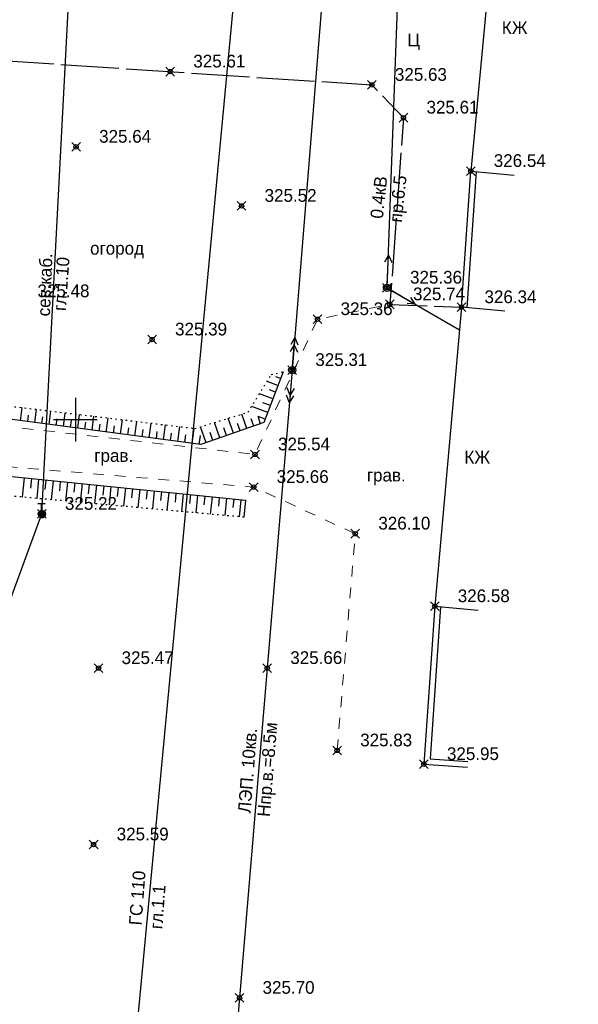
# Model space of a CAD drawing. Header units: metres. Extents: x 703615 to 712205, y 4306166 to 4311183.
# Tile 198 of 256: x 708225 to 708263, y 4309191 to 4309259. Entities that reach past the tile are written whole.
import ezdxf

# ---------------------------------------------------------------- set-up
doc = ezdxf.new("R2010")
doc.units = ezdxf.units.M
doc.header["$LTSCALE"] = 0.5
doc.header["$PDMODE"] = 35
doc.header["$PDSIZE"] = 0.3
for name, pattern in [('Auto_Street_NotBorder_Line_m1', [3, 1.5, -1.5]), ('ДОРОГИ_СТРОЯЩ', [9, 8, -1]), ('Контура низ откосов  Штриховая 0.1-0.5 - - - - - - -', [0.6, 0.1, -0.5])]:
    doc.linetypes.add(name, pattern=pattern)
for name, color, linetype in [('(001) Сетка', 92, 'Continuous'), ('(004) Точки рельефа', 7, 'Continuous'), ('(007) Здания', 7, 'Continuous'), ('(013) Газ', 30, 'ИК_Газопровод -------г--------'), ('(016) Кабель', 1, 'Continuous'), ('(019) Связь', 3, 'ИК_КАБ_СВЯЗИ'), ('(022) Возд. Линии', 7, 'Continuous'), ('(025) Дорога', 7, 'Continuous'), ('(035) Откосы', 7, 'Continuous'), ('(037) Контуры', 7, 'Continuous'), ('(040) Ограда', 7, 'Continuous')]:
    doc.layers.add(name, color=color, linetype=linetype)
doc.layers.add('AUTO#_ROADS_EXIST_L', color=7, linetype='Continuous', lineweight=15, true_color=0x000000)
doc.styles.add('BM-431', font='txt')
doc.styles.add('D-431', font='txt')
doc.styles.add('P-131', font='txt')
doc.styles.get("Standard").update_dxf_attribs({"font": 'times.ttf'})
doc.linetypes.add('GAZ_VOZDUSH', pattern='A,1,-2,["~",Standard,S=3,R=0,X=-1.5,Y=-1.5],-1,10', length=14)
doc.linetypes.add('ИК_Газопровод -------г--------', pattern='A,9,-0.6,["Г",Standard,S=1.2,R=0,X=0,Y=-0.6],-1.2', length=10.8)
doc.linetypes.add('ИК_КАБ_СВЯЗИ', pattern='A,4,["o",Standard,S=0.5,R=0,X=0,Y=-0.125],4,-2', length=10)
doc.linetypes.add('ИК_Э_КАБ_ВН', pattern='A,8,-2,["<<",Standard,S=1,R=0,X=0,Y=-0.5],8,[">>",Standard,S=1,R=0,X=-1,Y=-0.5],-2', length=20)
doc.linetypes.add('ОГРАДА_ГЛИН', pattern='A,4,["|",Standard,S=0.8,R=0,X=0,Y=-0.8],0.5,["|",Standard,S=0.8,R=0,X=0,Y=-0.8],3.5', length=8)

# ---------------------------------------------------------------- blocks, each defined once
blk = doc.blocks.new('strela1')
at = {"layer": '(022) Возд. Линии'}
for p, q in [((-2, 0), (-1.5, 0.25)), ((0, 0), (-2, 0)), ((-2, 0), (-1.5, -0.25)), ((-1.5, 0), (-1, 0.25)), ((-1.5, 0), (-1, -0.25))]:
    blk.add_line(p, q, dxfattribs=at)
blk = doc.blocks.new('strela2')
at = {"layer": '(022) Возд. Линии'}
for p, q in [((0, 0), (2, 0)), ((1.5, 0), (1, 0.25)), ((1.5, 0), (1, -0.25)), ((2, 0), (1.5, 0.25)), ((2, 0), (1.5, -0.25))]:
    blk.add_line(p, q, dxfattribs=at)
blk = doc.blocks.new('STOLB')
at = {"layer": '(022) Возд. Линии'}
blk.add_circle((0, 0), 0.25, dxfattribs=at)
blk = doc.blocks.new('*X15')
at = {"color": 0}
for p, q in [((9.74, 5.42), (10.26, 5.42)), ((9.75, 5.43), (10.24, 5.43)), ((9.77, 5.44), (10.22, 5.44)), ((9.79, 5.45), (10.2, 5.45)), ((9.82, 5.46), (10.18, 5.46)), ((9.85, 5.47), (10.15, 5.47)), ((9.88, 5.48), (10.11, 5.48)), ((9.94, 5.49), (10.05, 5.49)), ((9.5, 5.08), (10.49, 5.08)), ((9.5, 5.07), (10.49, 5.07)), ((9.5, 5.06), (10.49, 5.06)), ((9.5, 5.05), (10.49, 5.05)), ((9.5, 5.04), (10.49, 5.04)), ((9.5, 5.03), (10.49, 5.03)), ((9.5, 5.02), (10.5, 5.02)), ((9.5, 5.01), (10.5, 5.01)), ((9.5, 5), (10.5, 5)), ((9.5, 4.99), (10.5, 4.99)), ((9.5, 4.98), (10.5, 4.98)), ((9.5, 4.97), (10.5, 4.97)), ((9.5, 4.96), (10.49, 4.96)), ((9.5, 4.95), (10.49, 4.95)), ((9.5, 4.94), (10.49, 4.94)), ((9.5, 4.93), (10.49, 4.93)), ((9.5, 4.92), (10.49, 4.92)), ((9.5, 4.91), (10.49, 4.91)), ((9.5, 4.9), (10.49, 4.9)), ((9.51, 5.12), (10.48, 5.12)), ((9.51, 5.11), (10.48, 5.11)), ((9.51, 5.1), (10.48, 5.1)), ((9.51, 5.09), (10.49, 5.09)), ((9.51, 4.89), (10.49, 4.89)), ((9.51, 4.88), (10.48, 4.88)), ((9.51, 4.87), (10.48, 4.87)), ((9.51, 4.86), (10.48, 4.86)), ((9.52, 5.16), (10.47, 5.16)), ((9.52, 5.15), (10.47, 5.15)), ((9.52, 5.14), (10.47, 5.14)), ((9.52, 5.13), (10.48, 5.13)), ((9.52, 4.85), (10.48, 4.85)), ((9.52, 4.84), (10.47, 4.84)), ((9.52, 4.83), (10.47, 4.83)), ((9.53, 5.18), (10.46, 5.18)), ((9.53, 5.17), (10.46, 5.17)), ((9.53, 4.82), (10.47, 4.82)), ((9.53, 4.81), (10.46, 4.81)), ((9.53, 4.8), (10.46, 4.8)), ((9.54, 5.2), (10.45, 5.2)), ((9.54, 5.19), (10.46, 5.19)), ((9.54, 4.79), (10.45, 4.79)), ((9.54, 4.78), (10.45, 4.78)), ((9.55, 5.22), (10.44, 5.22)), ((9.55, 5.21), (10.45, 5.21)), ((9.55, 4.77), (10.44, 4.77)), ((9.55, 4.76), (10.44, 4.76)), ((9.56, 5.24), (10.43, 5.24)), ((9.56, 5.23), (10.44, 5.23)), ((9.56, 4.75), (10.43, 4.75)), ((9.56, 4.74), (10.43, 4.74)), ((9.57, 5.26), (10.42, 5.26)), ((9.57, 5.25), (10.43, 5.25)), ((9.57, 4.73), (10.42, 4.73)), ((9.58, 5.27), (10.41, 5.27)), ((9.58, 4.72), (10.41, 4.72)), ((9.58, 4.71), (10.41, 4.71)), ((9.59, 5.29), (10.4, 5.29)), ((9.59, 5.28), (10.41, 5.28)), ((9.59, 4.7), (10.4, 4.7)), ((9.6, 5.3), (10.39, 5.3)), ((9.6, 4.69), (10.39, 4.69)), ((9.61, 5.31), (10.38, 5.31)), ((9.61, 4.68), (10.39, 4.68)), ((9.61, 4.67), (10.38, 4.67)), ((9.62, 5.32), (10.37, 5.32)), ((9.62, 4.66), (10.37, 4.66)), ((9.63, 5.33), (10.37, 5.33)), ((9.63, 4.65), (10.36, 4.65)), ((9.64, 5.34), (10.36, 5.34)), ((9.64, 4.64), (10.35, 4.64)), ((9.65, 5.35), (10.35, 5.35)), ((9.65, 4.63), (10.34, 4.63)), ((9.66, 5.36), (10.34, 5.36)), ((9.66, 4.62), (10.33, 4.62)), ((9.67, 5.37), (10.32, 5.37)), ((9.67, 4.61), (10.32, 4.61)), ((9.68, 5.38), (10.31, 5.38)), ((9.69, 5.39), (10.3, 5.39)), ((9.69, 4.6), (10.31, 4.6)), ((9.7, 4.59), (10.29, 4.59)), ((9.71, 5.4), (10.29, 5.4)), ((9.71, 4.58), (10.28, 4.58)), ((9.72, 5.41), (10.27, 5.41)), ((9.73, 4.57), (10.26, 4.57)), ((9.75, 4.56), (10.25, 4.56)), ((9.76, 4.55), (10.23, 4.55)), ((9.78, 4.54), (10.21, 4.54)), ((9.81, 4.53), (10.18, 4.53)), ((9.83, 4.52), (10.16, 4.52)), ((9.87, 4.51), (10.12, 4.51)), ((9.91, 4.5), (10.08, 4.5))]:
    blk.add_line(p, q, dxfattribs=at)
blk = doc.blocks.new('I01070')
at = {"color": 0}
blk.add_circle((0.05, 0.03), 0.5, dxfattribs=at)
blk.add_blockref('*X15', (-9.95, -4.96), dxfattribs=at)
blk = doc.blocks.new('I0195')
at = {"layer": '(016) Кабель', "color": 0, "linetype": 'ИК_Э_КАБ_ВН'}
for p, q in [((-0.275, 0.74), (0.225, 0.74)), ((-0.025, 0.24), (-0.025, 0.74))]:
    blk.add_line(p, q, dxfattribs=at)
at = {"layer": '(016) Кабель', "color": 0, "linetype": 'ИК_Э_КАБ_ВН', "xscale": 0.5, "yscale": 0.5, "zscale": 0.5}
blk.add_blockref('I01070', (-0.025, -0.01), dxfattribs=at)
blk = doc.blocks.new('S1')
at = {"layer": '(022) Возд. Линии'}
for p, q in [((-2, 0), (-1.5, 0.25)), ((-2, 0), (-1.5, -0.25)), ((0, 0), (-2, 0))]:
    blk.add_line(p, q, dxfattribs=at)
blk = doc.blocks.new('S2')
at = {"layer": '(022) Возд. Линии'}
for p, q in [((0, 0), (2, 0)), ((2, 0), (1.5, 0.25)), ((2, 0), (1.5, -0.25))]:
    blk.add_line(p, q, dxfattribs=at)
blk = doc.blocks.new('SS')
at = {"layer": '(022) Возд. Линии'}
blk.add_circle((0, 0), 0.25, dxfattribs=at)
blk = doc.blocks.new('Setka')
at = {"layer": '(001) Сетка'}
for p, q in [((0, 1.5), (0, -1.5)), ((-1.5, 0), (1.5, 0))]:
    blk.add_line(p, q, dxfattribs=at)

msp = doc.modelspace()

# ---------------------------------------------------------------- linework, layer by layer
at = {"layer": '(007) Здания', "flags": 128}
for points, elevation in [([(708260.604, 4309268.702), (708257.617, 4309268.985), (708255.678, 4309248.487), (708258.665, 4309248.204)], 326.344), ([(708258.027, 4309238.852), (708255.039, 4309239.119), (708253.201, 4309218.556), (708256.189, 4309218.289)], 326.576)]:
    msp.add_lwpolyline(points, dxfattribs=dict(at, elevation=elevation))
at = {"layer": '(013) Газ', "linetype": 'GAZ_VOZDUSH', "elevation": 325.111, "flags": 128}
msp.add_lwpolyline([(708230.073, 4309915.549), (708237.064, 4309914.631), (708237.796, 4309906.21), (708237.948, 4309892.645), (708271.633, 4309889.795), (708271.633, 4309889.795), (708293.165, 4309888.333), (708284.482, 4309721.935), (708278.28, 4309632.416), (708278.086, 4309626.002), (708267.101, 4309554.457), (708203.286, 4308878.051), (708188.652, 4308618.677), (708188.652, 4308585.677)], dxfattribs=at)
at = {"layer": '(019) Связь', "elevation": 325.726, "flags": 128}
msp.add_lwpolyline([(708153.006, 4308571.818), (708156.993, 4308609.509), (708156.993, 4308609.509), (708174.147, 4308666.959), (708174.323, 4308670.733), (708195.362, 4308919.928), (708204.073, 4309029.859), (708218.911, 4309205.253), (708226.164, 4309224.91), (708236.601, 4309425.449), (708237.563, 4309445.941), (708241.532, 4309518.706), (708251.542, 4309611.078), (708253.161, 4309631.293), (708257.428, 4309700.42), (708258.881, 4309712.256), (708269.326, 4309836.622), (708270.394, 4309849.381), (708278.265, 4309932.284), (708280.616, 4309944.696), (708295.324, 4310108.263), (708303.766, 4310173.623), (708303.348, 4310191.009), (708305.187, 4310238.893), (708306.696, 4310249.894), (708308.615, 4310273.087), (708309.889, 4310281.813), (708320.552, 4310401.57), (708321.594, 4310412.943), (708336.888, 4310582.457), (708345.287, 4310694.486), (708346.981, 4310695.558), (708355.083, 4310696.931), (708358.134, 4310696.437)], dxfattribs=at)
at = {"layer": '(022) Возд. Линии', "flags": 128}
for points, elevation in [([(708193.113, 4309415.99), (708231.85, 4309412.414), (708252.432, 4309429.3), (708256.599, 4309394.679), (708250.049, 4309317.143), (708243.396, 4309234.803), (708236.639, 4309154.46), (708229.091, 4309058.79), (708221.041, 4308960.485), (708213.333, 4308863.386), (708205.917, 4308779.386), (708198.539, 4308684.64), (708194.357, 4308635.494), (708189.106, 4308573.79)], 325.897), ([(708240.661, 4309300.865), (708251.381, 4309280.312), (708249.914, 4309240.464), (708254.9, 4309237.569)], -1.642)]:
    msp.add_lwpolyline(points, dxfattribs=dict(at, elevation=elevation))
at = {"layer": '(025) Дорога', "linetype": 'ДОРОГИ_СТРОЯЩ', "elevation": 325.742, "flags": 128}
msp.add_lwpolyline([(708209.552, 4309255.794), (708214.229, 4309256.406), (708215.697, 4309256.598), (708248.874, 4309254.412), (708251.05, 4309252.16), (708250.12, 4309239.323), (708255.039, 4309239.119)], dxfattribs=at)
at = {"layer": '(035) Откосы'}
for p, q in [((708242.41, 4309233.747), (708241.665, 4309234.027)), ((708242.585, 4309234.212), (708242.257, 4309234.335)), ((708242.061, 4309232.818), (708241.137, 4309233.166)), ((708242.235, 4309233.283), (708241.818, 4309233.44)), ((708241.886, 4309232.354), (708241.379, 4309232.544)), ((708224.693, 4309231.321), (708224.812, 4309232.219)), ((708225.185, 4309231.256), (708225.244, 4309231.708)), ((708225.677, 4309231.19), (708225.797, 4309232.101)), ((708226.661, 4309231.06), (708226.783, 4309231.982)), ((708227.645, 4309230.93), (708227.768, 4309231.863)), ((708228.629, 4309230.8), (708228.754, 4309231.744)), ((708240.279, 4309230.783), (708239.934, 4309231.775)), ((708241.711, 4309231.889), (708240.609, 4309232.304)), ((708226.169, 4309231.125), (708226.229, 4309231.583)), ((708227.153, 4309230.995), (708227.214, 4309231.459)), ((708228.137, 4309230.865), (708228.199, 4309231.334)), ((708229.121, 4309230.735), (708229.183, 4309231.21)), ((708229.613, 4309230.67), (708229.739, 4309231.626)), ((708230.105, 4309230.604), (708230.168, 4309231.085)), ((708230.597, 4309230.539), (708230.725, 4309231.507)), ((708231.58, 4309230.409), (708231.71, 4309231.388)), ((708232.564, 4309230.279), (708232.696, 4309231.269)), ((708233.548, 4309230.149), (708233.681, 4309231.151)), ((708234.532, 4309230.018), (708234.667, 4309231.032)), ((708238.404, 4309230.132), (708238.034, 4309231.196)), ((708239.341, 4309230.458), (708238.984, 4309231.486)), ((708239.81, 4309230.621), (708239.635, 4309231.125)), ((708240.748, 4309230.946), (708240.572, 4309231.452)), ((708241.536, 4309231.425), (708241.042, 4309231.611)), ((708241.216, 4309231.109), (708241.042, 4309231.611)), ((708231.088, 4309230.474), (708231.153, 4309230.961)), ((708232.072, 4309230.344), (708232.138, 4309230.836)), ((708233.056, 4309230.214), (708233.122, 4309230.712)), ((708234.04, 4309230.083), (708234.107, 4309230.587)), ((708235.024, 4309229.953), (708235.092, 4309230.463)), ((708235.516, 4309229.888), (708235.652, 4309230.913)), ((708236.008, 4309229.823), (708236.077, 4309230.338)), ((708236.5, 4309229.758), (708236.638, 4309230.794)), ((708236.992, 4309229.693), (708237.074, 4309230.311)), ((708237.466, 4309229.806), (708237.084, 4309230.907)), ((708237.935, 4309229.969), (708237.747, 4309230.51)), ((708238.873, 4309230.295), (708238.691, 4309230.818)), ((708224.945, 4309227.397, 325.758), (708224.809, 4309226.066, 325.758)), ((708225.442, 4309227.346, 325.758), (708225.375, 4309226.684, 325.758)), ((708225.939, 4309227.296, 325.758), (708225.805, 4309225.976, 325.758)), ((708226.436, 4309227.245, 325.758), (708226.37, 4309226.588, 325.758)), ((708226.934, 4309227.195, 325.758), (708226.801, 4309225.886, 325.758)), ((708227.431, 4309227.144, 325.758), (708227.365, 4309226.492, 325.758)), ((708227.928, 4309227.094, 325.758), (708227.796, 4309225.795, 325.758)), ((708228.426, 4309227.043, 325.758), (708228.36, 4309226.397, 325.758)), ((708228.923, 4309226.993, 325.758), (708228.792, 4309225.705, 325.758)), ((708229.42, 4309226.942, 325.758), (708229.355, 4309226.301, 325.758)), ((708229.917, 4309226.892, 325.758), (708229.788, 4309225.614, 325.758)), ((708230.415, 4309226.841, 325.758), (708230.35, 4309226.205, 325.758)), ((708230.912, 4309226.791, 325.758), (708230.783, 4309225.524, 325.758)), ((708231.409, 4309226.74, 325.758), (708231.345, 4309226.109, 325.758)), ((708231.906, 4309226.69, 325.758), (708231.779, 4309225.434, 325.758)), ((708232.404, 4309226.639, 325.758), (708232.34, 4309226.014, 325.758)), ((708232.901, 4309226.589, 325.758), (708232.774, 4309225.343, 325.758)), ((708233.398, 4309226.538, 325.758), (708233.335, 4309225.918, 325.758)), ((708233.896, 4309226.488, 325.758), (708233.77, 4309225.253, 325.758)), ((708234.393, 4309226.437, 325.758), (708234.33, 4309225.822, 325.758)), ((708234.89, 4309226.386, 325.758), (708234.766, 4309225.162, 325.758)), ((708235.387, 4309226.336, 325.758), (708235.325, 4309225.727, 325.758)), ((708235.885, 4309226.285, 325.758), (708235.761, 4309225.072, 325.758)), ((708236.382, 4309226.235, 325.758), (708236.321, 4309225.631, 325.758)), ((708236.879, 4309226.184, 325.758), (708236.757, 4309224.982, 325.758)), ((708237.376, 4309226.134, 325.758), (708237.316, 4309225.535, 325.758)), ((708237.874, 4309226.083, 325.758), (708237.753, 4309224.891, 325.758)), ((708238.371, 4309226.033, 325.758), (708238.311, 4309225.439, 325.758)), ((708238.868, 4309225.982, 325.758), (708238.748, 4309224.801, 325.758)), ((708239.366, 4309225.932, 325.758), (708239.306, 4309225.344, 325.758)), ((708239.863, 4309225.881, 325.758), (708239.744, 4309224.71, 325.758))]:
    msp.add_line(p, q, dxfattribs=at)
at = {"layer": '(035) Откосы', "flags": 128}
msp.add_lwpolyline([(708242.76, 4309234.676), (708241.448, 4309231.19), (708237.099, 4309229.679), (708213.033, 4309232.864), (708215.615, 4309256.196)], dxfattribs=at)
at = {"layer": '(035) Откосы', "linetype": 'Контура низ откосов  Штриховая 0.1-0.5 - - - - - - -'}
msp.add_lwpolyline([(708215.615, 4309256.196), (708217.024, 4309255.488), (708214.201, 4309233.498), (708236.692, 4309230.788), (708240.364, 4309231.906), (708241.951, 4309234.494), (708242.76, 4309234.676)], dxfattribs=at)
at = {"layer": '(035) Откосы', "elevation": 325.758, "flags": 128}
msp.add_lwpolyline([(708185.743, 4308929.704), (708190.187, 4308976.413), (708198.213, 4309070.155), (708206.311, 4309165.125), (708209.342, 4309205.628), (708210.74, 4309207.03), (708212.726, 4309228.638), (708240.187, 4309225.848), (708240.069, 4309224.681)], dxfattribs=at)
at = {"layer": '(035) Откосы', "linetype": 'Контура низ откосов  Штриховая 0.1-0.5 - - - - - - -', "elevation": 326.237}
msp.add_lwpolyline([(708240.069, 4309224.681), (708214.032, 4309227.045), (708212.162, 4309206.672), (708210.323, 4309204.965), (708208.146, 4309164.84), (708199.574, 4309069.781), (708191.911, 4308976.082), (708187.034, 4308929.911)], dxfattribs=at)
at = {"layer": '(040) Ограда', "linetype": 'ОГРАДА_ГЛИН', "flags": 128}
for points, elevation in [([(708255.039, 4309239.119), (708255.678, 4309248.487)], 326.344), ([(708253.599, 4309218.52), (708252.881, 4309208.069), (708255.475, 4309207.89)], 326.576)]:
    msp.add_lwpolyline(points, dxfattribs=dict(at, elevation=elevation))
at = {"layer": '(040) Ограда', "flags": 128}
for points, elevation in [([(708255.437, 4309239.083), (708256.076, 4309248.449)], 326.344), ([(708253.201, 4309218.556), (708252.455, 4309207.697), (708255.448, 4309207.491)], 326.576)]:
    msp.add_lwpolyline(points, dxfattribs=dict(at, elevation=elevation))
at = {"color": 0, "linetype": 'ByBlock', "lineweight": -2, "transparency": 16777216}
for p in [(708235, 4309255.326, 325.606), (708248.874, 4309254.412, 325.631), (708251.05, 4309252.16, 325.608), (708228.517, 4309250.155, 325.644), (708255.678, 4309248.487, 326.543), (708239.906, 4309246.094, 325.524), (708249.914, 4309240.464, 325.357), (708250.12, 4309239.323, 325.742), (708255.039, 4309239.119, 326.344), (708245.136, 4309238.3, 325.362), (708233.743, 4309236.9, 325.392), (708243.396, 4309234.803, 325.312), (708240.83, 4309228.999, 325.539), (708240.738, 4309226.754, 325.66), (708226.164, 4309224.91, 325.224), (708247.734, 4309223.55, 326.097), (708253.201, 4309218.556, 326.576), (708230.062, 4309214.303, 325.471), (708241.672, 4309214.303, 325.658), (708246.484, 4309208.64, 325.833), (708252.455, 4309207.697, 325.946), (708229.725, 4309202.171, 325.594), (708239.765, 4309191.624, 325.702)]:
    msp.add_point(p, dxfattribs=at)
at = {"layer": 'AUTO#_ROADS_EXIST_L', "linetype": 'Auto_Street_NotBorder_Line_m1', "lineweight": 15, "flags": 128}
for points in [[(708209.552, 4309255.794), (708207.542, 4309232.764), (708240.83, 4309228.999), (708245.136, 4309238.3), (708250.12, 4309239.323)], [(708246.484, 4309208.64), (708247.734, 4309223.55), (708240.738, 4309226.754), (708207.258, 4309229.526), (708201.122, 4309159.683), (708193.27, 4309070.245), (708184.949, 4308976.938), (708181.081, 4308926.261), (708224.126, 4308925.827)]]:
    msp.add_lwpolyline(points, dxfattribs=at)

# ---------------------------------------------------------------- block references
at = {"layer": '(001) Сетка'}
msp.add_blockref('Setka', (708228.465, 4309231.396), dxfattribs=at)
at = {"layer": '(019) Связь', "color": 0}
msp.add_blockref('I0195', (708226.164, 4309224.895, 325.224), dxfattribs=at)
at = {"layer": '(022) Возд. Линии'}
for name, p, rotation in [('S1', (708249.925, 4309240.716, -1.642), 267.5496966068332), ('S2', (708250.127, 4309240.34, -1.642), 329.8577119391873), ('strela2', (708243.416, 4309235.052, 325.312), 85.38058628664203), ('strela1', (708243.376, 4309234.552, 325.312), 85.38058628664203)]:
    msp.add_blockref(name, p, dxfattribs=dict(at, rotation=rotation))
for name, p in [('SS', (708249.914, 4309240.464, -1.642)), ('STOLB', (708243.396, 4309234.803, 325.312))]:
    msp.add_blockref(name, p, dxfattribs=at)

# ---------------------------------------------------------------- texts
at = {"layer": '(004) Точки рельефа', "style": 'D-431'}
for s, p in [('325.61', (708236.586, 4309255.612, 325.606)), ('325.63', (708250.46, 4309254.697, 325.631)), ('325.61', (708252.636, 4309252.445, 325.608)), ('325.64', (708230.103, 4309250.44, 325.644)), ('326.54', (708257.264, 4309248.772, 326.543)), ('325.52', (708241.492, 4309246.375, 325.524)), ('325.36', (708251.5, 4309240.749, 325.357)), ('325.48', (708225.86, 4309239.816, 325.48)), ('325.74', (708251.706, 4309239.604, 325.742)), ('326.34', (708256.625, 4309239.404, 326.344)), ('325.36', (708246.722, 4309238.585, 325.362)), ('325.39', (708235.329, 4309237.184, 325.392)), ('325.31', (708244.982, 4309235.084, 325.312)), ('325.54', (708242.416, 4309229.281, 325.539)), ('325.66', (708242.324, 4309227.039, 325.66)), ('325.22', (708227.75, 4309225.191, 325.224)), ('326.10', (708249.32, 4309223.836, 326.097)), ('326.58', (708254.787, 4309218.841, 326.576)), ('325.47', (708231.648, 4309214.584, 325.471)), ('325.66', (708243.258, 4309214.588, 325.658)), ('325.83', (708248.07, 4309208.923, 325.833)), ('325.95', (708254.041, 4309207.981, 325.946)), ('325.59', (708231.311, 4309202.456, 325.594)), ('325.70', (708241.351, 4309191.907, 325.702))]:
    msp.add_text(s, height=0.875, dxfattribs=at).set_placement(p)
at = {"layer": '(007) Здания', "style": 'P-131'}
for p in [(708257.818, 4309257.913), (708255.24, 4309228.368)]:
    msp.add_text('КЖ', height=0.88, dxfattribs=at).set_placement(p)
at = {"layer": '(013) Газ', "color": 0, "linetype": 'Continuous', "style": 'D-431'}
for s, p in [('ГС 110', (708233.019, 4309196.59)), ('гл.1.1', (708234.449, 4309196.329))]:
    msp.add_text(s, height=0.875, rotation=85.65264, dxfattribs=at).set_placement(p)
at = {"layer": '(019) Связь', "color": 0, "linetype": 'Continuous', "style": 'D-431'}
for s, rotation, p in [('сев.каб.', 87.58351, (708226.712, 4309238.484)), ('гл.1.10', 85.87098, (708227.804, 4309238.845))]:
    msp.add_text(s, height=0.875, rotation=rotation, dxfattribs=at).set_placement(p)
at = {"layer": '(022) Возд. Линии', "style": 'BM-431'}
for s, rotation, p in [('0.4кВ', 83.87843, (708249.628, 4309245.184, -1.642)), ('пр.6.5', 83.87843, (708250.927, 4309244.923, -1.642)), ('Hпр.в.=8.5м', 85.43168, (708241.851, 4309204.05, 325.897))]:
    msp.add_text(s, height=0.875, rotation=rotation, dxfattribs=at).set_placement(p)
at = {"layer": '(022) Возд. Линии', "insert": (708239.649, 4309204.378, 325.897), "char_height": 0.875, "attachment_point": 1, "rotation": 85.43168, "style": 'BM-431'}
msp.add_mtext('ЛЭП. 10кв.', dxfattribs=at)
at = {"layer": '(025) Дорога', "linetype": 'ДОРОГИ_СТРОЯЩ', "style": 'BM-431'}
for s, p in [('Ц', (708251.32, 4309257.069)), ('грав.', (708229.77, 4309228.486)), ('грав.', (708248.528, 4309227.139))]:
    msp.add_text(s, height=0.875, dxfattribs=at).set_placement(p)
at = {"layer": '(037) Контуры', "color": 0, "linetype": 'ByBlock', "style": 'BM-431'}
msp.add_text('огород', height=0.875, dxfattribs=at).set_placement((708229.478, 4309242.741))

doc.saveas('drawing.dxf')
